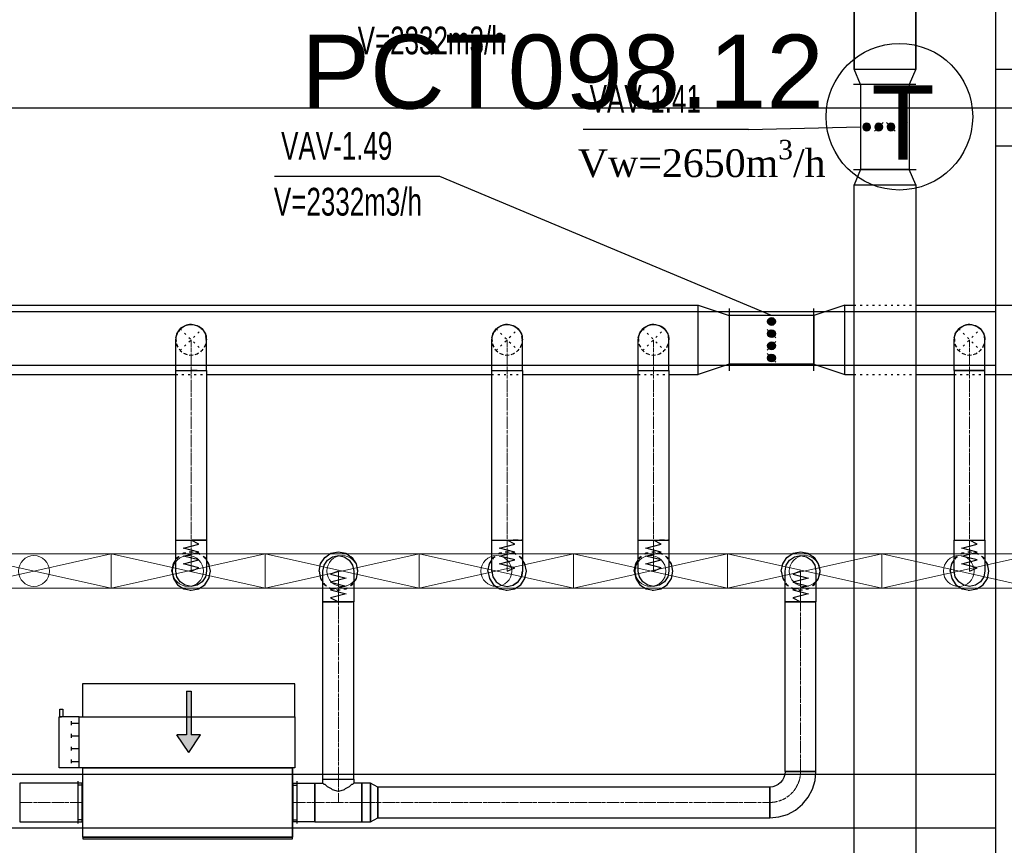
# Model space of a CAD drawing. Header units: centimetres. Extents: x -149939 to 48626, y -46000 to 152985.
# Tile 241 of 256: x -5652 to 735, y 36218 to 41571. Entities that reach past the tile are written whole.
import ezdxf

# ---------------------------------------------------------------- set-up
doc = ezdxf.new("R2010")
doc.units = ezdxf.units.CM
doc.header["$LTSCALE"] = 50
doc.header["$PDMODE"] = 35
doc.header["$PDSIZE"] = 0.1
for name, pattern in [('CADVENT_CENTERLINE', [9.9, 7.4, -1, 0.5, -1]), ('CADVENT_HIDDEN', [0.8, 0.25, -0.55]), ('Kondygnacja  -0_5$0$HIDDEN', [9.525, 6.35, -3.175]), ('Kondygnacja  -0_5$0$HIDDEN2', [4.7625, 3.175, -1.5875]), ('Osie rzutów$0$DASHDOT2', [12.7, 6.35, -3.175, 0, -3.175])]:
    doc.linetypes.add(name, pattern=pattern)
doc.layers.get('0').update_dxf_attribs({"color": 8})
doc.layers.get('DEFPOINTS').update_dxf_attribs({"color": 8})
for name, color, linetype in [('01-103-Went PP_poziom-0_5$0$L_Nawiew', 7, 'Continuous'), ('bgde-nawiewDETAILS', 1, 'Continuous'), ('bgde-nawiewEXP', 7, 'Continuous'), ('bgde-nawiewHIDDEN', 250, 'Continuous'), ('bgde-wywiewEXP', 5, 'Continuous'), ('bgde-wywiewSOL', 5, 'Continuous'), ('bgde_redukcja', 250, 'Continuous'), ('bgde_tlumik', 7, 'Continuous'), ('bgde_VAV', 7, 'Continuous'), ('Kondygnacja  -0_5$0$ARCH_KONSTR_POWYŻEJ RZUTU', 8, 'Kondygnacja  -0_5$0$HIDDEN'), ('Kondygnacja  -0_5$0$ARCH_KONSTR_POWYŻEJ RZUTU_IST', 8, 'Kondygnacja  -0_5$0$HIDDEN2'), ('Osie rzutów$0$ARCH_INFO_OSIE_IST', 8, 'Osie rzutów$0$DASHDOT2'), ('Osie rzutów$0$ARCH_INFO_OSIE_OPISY_IST', 8, 'Continuous')]:
    doc.layers.add(name, color=color, linetype=linetype)
for name, color, linetype, lineweight in [('bgde-nawiewCEN', 7, 'Continuous', 13), ('bgde_nawiewnik', 11, 'Continuous', 5), ('Kondygnacja  -0_5$0$ARCH_INFO_WYMIARY', 8, 'Continuous', 9), ('RFCU', 6, 'Continuous', 30)]:
    doc.layers.add(name, color=color, linetype=linetype, lineweight=lineweight)
doc.styles.add('Arial', font='ARIAL.TTF')
doc.styles.add('Kondygnacja  -0_5$0$Romans', font='Romans.shx', dxfattribs={"width": 0.7})
doc.dimstyles.new('Kondygnacja  -0_5$0$Wymiary 1-100', dxfattribs={"dimtxt": 12, "dimasz": 10, "dimexe": 5, "dimexo": 0, "dimgap": 4, "dimtad": 1, "dimrnd": 0.5, "dimzin": 12, "dimdsep": 46, "dimtxsty": 'Kondygnacja  -0_5$0$Romans', "dimblk": 'Kondygnacja  -0_5$0$_Oblique', "dimcen": 10, "dimdle": 10, "dimclrt": 55, "dimazin": 0, "dimtfac": 1, "dimtmove": 1, "dimatfit": 3, "dimfxl": 8, "dimfxlon": 1, "dimtolj": 1, "dimtzin": 0, "dimarcsym": 0})

# ---------------------------------------------------------------- blocks, each defined once
blk = doc.blocks.new('Osie rzutów')
at = {"layer": 'Osie rzutów$0$ARCH_INFO_OSIE_IST', "ltscale": 10}
for p, q in [((11660, 12510), (11660, 4623.26)), ((4436.04, 8600), (15156.54, 8600))]:
    blk.add_line(p, q, dxfattribs=at)
blk = doc.blocks.new('Kondygnacja  -0_5$0$konstrukcja istniejąca -0.5')
at = {"layer": 'Kondygnacja  -0_5$0$ARCH_KONSTR_POWYŻEJ RZUTU_IST', "ltscale": 10}
for points in [[(12182, 8625), (12182, 9775)], [(12338, 8575), (12182, 8575), (12182, 8625), (12338, 8625), (12338, 8575)], [(12182, 7425), (12182, 8575)], [(11138, 8167.89), (12182, 8167.89)], [(12182, 8132.89), (11138, 8132.89)]]:
    blk.add_lwpolyline(points, dxfattribs=at)
at = {"layer": 'Kondygnacja  -0_5$0$ARCH_KONSTR_POWYŻEJ RZUTU_IST', "ltscale": 10, "elevation": 0}
for points in [[(11138, 8467.89), (12182, 8467.89)], [(12182, 8432.89), (11138, 8432.89)]]:
    blk.add_lwpolyline(points, dxfattribs=at)
blk = doc.blocks.new('Kondygnacja  -0_5$0$_Oblique')
at = {"color": 0, "linetype": 'ByBlock', "lineweight": -2}
blk.add_line((-0.5, -0.5), (0.5, 0.5), dxfattribs=at)
blk = doc.blocks.new('*D212')
at = {"layer": 'DEFPOINTS', "color": 0}
for p in [(-30586.3, 81900), (-30681.1, 12489.5), (9064, 12489.5)]:
    blk.add_point(p, dxfattribs=at)
at = {"layer": 'Kondygnacja  -0_5$0$ARCH_INFO_WYMIARY', "color": 0, "lineweight": -2}
for p, q in [((-30673.1, 81900), (-30686.1, 81900)), ((-30681.1, 81910), (-30681.1, 12479.5)), ((-30673.1, 12489.5), (-30686.1, 12489.5))]:
    blk.add_line(p, q, dxfattribs=at)
at = {"layer": 'Kondygnacja  -0_5$0$ARCH_INFO_WYMIARY', "color": 0, "linetype": 'ByBlock', "lineweight": -2, "xscale": 10, "yscale": 10, "zscale": 10}
for p, rotation in [((-30681.1, 81900), 90), ((-30681.1, 12489.5), 270)]:
    blk.add_blockref('Kondygnacja  -0_5$0$_Oblique', p, dxfattribs=dict(at, rotation=rotation))
at = {"layer": 'Kondygnacja  -0_5$0$ARCH_INFO_WYMIARY', "color": 55, "insert": (-30691.1, 47194.8), "char_height": 12, "attachment_point": 5, "rotation": 90, "style": 'Kondygnacja  -0_5$0$Romans'}
blk.add_mtext('\\A1;69410.5', dxfattribs=at)
blk = doc.blocks.new('315')
at = {"layer": 'bgde_VAV', "color": 3, "linetype": 'Continuous', "lineweight": -2}
for p, q in [((-3942.4, 66705.7), (-3942.4, 66660.7)), ((-3392.4, 66661.5), (-3392.4, 66706.5)), ((-3942.4, 66660.7), (-3942.4, 66345.7)), ((-3392.4, 66346.5), (-3392.4, 66661.5)), ((-3942.4, 66345.7), (-3942.4, 66300.7)), ((-3392.4, 66301.5), (-3392.4, 66346.5))]:
    blk.add_line(p, q, dxfattribs=at)
at = {"layer": 'bgde_VAV', "color": 3, "linetype": 'ByBlock', "lineweight": -2}
for p, q in [((-3942.4, 66661.5), (-3392.4, 66661.5)), ((-3942.4, 66346.5), (-3392.4, 66346.5))]:
    blk.add_line(p, q, dxfattribs=at)
at = {"layer": 'bgde_VAV', "color": 3, "linetype": 'Continuous', "lineweight": -3}
for p, q in [((-3695.2, 66650), (-3639.6, 66594.3)), ((-3667.4, 66622.1), (-3691.4, 66629.9)), ((-3667.4, 66622.1), (-3687.8, 66636.9)), ((-3667.4, 66622.1), (-3682.2, 66642.5)), ((-3667.4, 66622.1), (-3675.2, 66646.1)), ((-3667.4, 66622.1), (-3667.4, 66647.3)), ((-3667.4, 66622.1), (-3659.6, 66646.1)), ((-3667.4, 66622.1), (-3652.6, 66642.5)), ((-3667.4, 66622.1), (-3647, 66636.9)), ((-3667.4, 66622.1), (-3643.4, 66629.9)), ((-3639.6, 66571.2), (-3695.2, 66515.5)), ((-3667.4, 66622.1), (-3692.6, 66622.1)), ((-3667.4, 66622.1), (-3691.4, 66614.3)), ((-3667.4, 66622.1), (-3687.8, 66607.3)), ((-3667.4, 66622.1), (-3682.2, 66601.7)), ((-3667.4, 66543.4), (-3682.2, 66563.7)), ((-3667.4, 66622.1), (-3675.2, 66598.1)), ((-3667.4, 66543.4), (-3675.2, 66567.3)), ((-3667.4, 66622.1), (-3642.2, 66622.1)), ((-3667.4, 66622.1), (-3643.4, 66614.3)), ((-3667.4, 66622.1), (-3647, 66607.3)), ((-3667.4, 66622.1), (-3652.6, 66601.7)), ((-3667.4, 66622.1), (-3659.6, 66598.1)), ((-3667.4, 66622.1), (-3667.4, 66596.9)), ((-3667.4, 66543.4), (-3667.4, 66568.6)), ((-3667.4, 66543.4), (-3659.6, 66567.3)), ((-3667.4, 66543.4), (-3652.6, 66563.7)), ((-3667.4, 66543.4), (-3692.6, 66543.4)), ((-3667.4, 66543.4), (-3691.4, 66551.1)), ((-3667.4, 66543.4), (-3691.4, 66535.6)), ((-3667.4, 66543.4), (-3687.8, 66558.2)), ((-3667.4, 66543.4), (-3687.8, 66528.5)), ((-3667.4, 66543.4), (-3682.2, 66523)), ((-3667.4, 66543.4), (-3675.2, 66519.4)), ((-3667.4, 66543.4), (-3647, 66558.2)), ((-3667.4, 66543.4), (-3643.4, 66551.1)), ((-3667.4, 66543.4), (-3642.2, 66543.4)), ((-3667.4, 66543.4), (-3643.4, 66535.6)), ((-3667.4, 66543.4), (-3647, 66528.5)), ((-3667.4, 66543.4), (-3652.6, 66523)), ((-3667.4, 66543.4), (-3659.6, 66519.4)), ((-3667.4, 66543.4), (-3667.4, 66518.2)), ((-3695.2, 66492.5), (-3639.6, 66436.8)), ((-3667.4, 66464.6), (-3692.6, 66464.6)), ((-3667.4, 66464.6), (-3691.4, 66472.4)), ((-3667.4, 66464.6), (-3691.4, 66456.8)), ((-3667.4, 66464.6), (-3687.8, 66479.4)), ((-3667.4, 66464.6), (-3687.8, 66449.8)), ((-3667.4, 66464.6), (-3682.2, 66485)), ((-3667.4, 66464.6), (-3682.2, 66444.2)), ((-3667.4, 66464.6), (-3675.2, 66488.6)), ((-3667.4, 66464.6), (-3675.2, 66440.6)), ((-3667.4, 66464.6), (-3667.4, 66489.8)), ((-3667.4, 66464.6), (-3659.6, 66488.6)), ((-3667.4, 66464.6), (-3652.6, 66485)), ((-3667.4, 66464.6), (-3647, 66479.4)), ((-3667.4, 66464.6), (-3643.4, 66472.4)), ((-3667.4, 66464.6), (-3642.2, 66464.6)), ((-3667.4, 66464.6), (-3643.4, 66456.8)), ((-3667.4, 66464.6), (-3647, 66449.8)), ((-3667.4, 66464.6), (-3652.6, 66444.2)), ((-3667.4, 66464.6), (-3659.6, 66440.6)), ((-3667.4, 66464.6), (-3667.4, 66439.4)), ((-3667.4, 66385.9), (-3692.6, 66385.9)), ((-3667.4, 66385.9), (-3691.4, 66393.6)), ((-3667.4, 66385.9), (-3691.4, 66378.1)), ((-3667.4, 66385.9), (-3687.8, 66400.7)), ((-3667.4, 66385.9), (-3687.8, 66371)), ((-3667.4, 66385.9), (-3682.2, 66406.2)), ((-3667.4, 66385.9), (-3682.2, 66365.5)), ((-3667.4, 66385.9), (-3675.2, 66409.8)), ((-3667.4, 66385.9), (-3675.2, 66361.9)), ((-3667.4, 66385.9), (-3667.4, 66411.1)), ((-3667.4, 66385.9), (-3659.6, 66409.8)), ((-3667.4, 66385.9), (-3652.6, 66406.2)), ((-3667.4, 66385.9), (-3647, 66400.7)), ((-3667.4, 66385.9), (-3643.4, 66393.6)), ((-3667.4, 66385.9), (-3642.2, 66385.9)), ((-3667.4, 66385.9), (-3643.4, 66378.1)), ((-3667.4, 66385.9), (-3647, 66371)), ((-3667.4, 66385.9), (-3652.6, 66365.5)), ((-3667.4, 66385.9), (-3659.6, 66361.9)), ((-3667.4, 66385.9), (-3667.4, 66360.7))]:
    blk.add_line(p, q, dxfattribs=at)
for centre in [(-3667.4, 66622.1), (-3667.4, 66543.4), (-3667.4, 66464.6), (-3667.4, 66385.9)]:
    blk.add_ellipse(centre, major_axis=(0, 25.2), ratio=1, start_param=-1.570796, end_param=4.712389, dxfattribs=at)
blk = doc.blocks.new('A$C066D7839')
at = {"layer": 'bgde_nawiewnik', "color": 7}
for p, q in [((-50, -11.15), (-50, 11.15)), ((-50, 11.15), (50, 11.15)), ((-50, -11.15), (50, 11.15)), ((50, -11.15), (-50, 11.15)), ((50, 11.15), (50, -11.15)), ((50, -11.15), (-50, -11.15))]:
    blk.add_line(p, q, dxfattribs=at)
blk.add_circle((0, 0), 10, dxfattribs=at)
blk = doc.blocks.new('A$C5B3E7367')
at = {"layer": '01-103-Went PP_poziom-0_5$0$L_Nawiew'}
h = blk.add_hatch(color=256, dxfattribs=at)
h.paths.add_polyline_path([(215, 704), (215, 674), (331.7, 674), (331.7, 612.1), (445.9, 689), (331.7, 765.9), (331.7, 704)])
h.paths.add_polyline_path([(48.3, 704), (48.3, 674), (215, 674), (215, 704)])
for p, q in [((215, 1525), (165, 1525)), ((165, 1525), (165, 1505)), ((165, 1505), (215, 1505)), ((215, 1400), (215, 1530)), ((545, 1530), (215, 1530)), ((215, 1530), (215, 1515)), ((545, 1400), (545, 1530)), ((243.8, 1452), (268.8, 1452)), ((256.2, 1452), (256.2, 1400)), ((326.2, 1452), (351.2, 1452)), ((338.8, 1452), (338.8, 1400)), ((408.8, 1452), (433.8, 1452)), ((421.2, 1452), (421.2, 1400)), ((491.2, 1452), (516.2, 1452)), ((503.8, 1452), (503.8, 1400)), ((0, 1378), (215, 1378)), ((0, 0), (0, 1378)), ((545, 1400), (215, 1400)), ((215, 1400), (215, 1378)), ((215, 1378), (215, 0)), ((545, 0), (545, 1400)), ((48.3, 704), (331.7, 704)), ((48.3, 704), (48.3, 674)), ((445.9, 689), (331.7, 765.9)), ((331.7, 704), (331.7, 765.9)), ((48.3, 674), (331.7, 674)), ((445.9, 689), (331.7, 612.1)), ((331.7, 612.1), (331.7, 674)), ((215, 0), (0, 0)), ((215, 0), (545, 0))]:
    blk.add_line(p, q, dxfattribs=at)
blk = doc.blocks.new('A$C53CA46B8')
at = {"layer": 'bgde-wywiewSOL'}
for p, q in [((112.9, 511.1), (-162.1, 511.1)), ((-137.1, 481.1), (-137.1, 511.1)), ((87.9, 481.1), (87.9, 511.1)), ((200.4, 481.1), (-249.6, 481.1)), ((-249.6, 481.1), (-249.6, -878.9)), ((200.4, 481.1), (200.4, -878.9)), ((200.4, -878.9), (-249.6, -878.9)), ((-137.1, -878.9), (-137.1, -908.9)), ((87.9, -878.9), (87.9, -908.9)), ((112.9, -908.9), (-162.1, -908.9))]:
    blk.add_line(p, q, dxfattribs=at)
at = {"layer": '01-103-Went PP_poziom-0_5$0$L_Nawiew'}
blk.add_blockref('A$C5B3E7367', (-794.6, -893.9), dxfattribs=at)
blk = doc.blocks.new('t41')
at = {"layer": 'bgde_tlumik'}
for p, q in [((-92, 42375.8), (158, 42375.8)), ((-239.5, 42000.8), (10.5, 42000.8)), ((-92, 41625.8), (158, 41625.8))]:
    blk.add_line(p, q, dxfattribs=at)
blk.add_lwpolyline([(-239.5, 41250.8), (160.5, 41250.8), (160.5, 42750.8), (-239.5, 42750.8)], close=True, dxfattribs=at)

msp = doc.modelspace()

# ---------------------------------------------------------------- linework, layer by layer
at = {"layer": 'bgde-nawiewCEN', "linetype": 'CADVENT_CENTERLINE', "ltscale": 0.06}
for p, q in [((-4540.031, 39296.017), (-4540.031, 39496.017)), ((-2490.031, 39296.017), (-2490.031, 39496.017)), ((-1540.031, 39296.017), (-1540.031, 39496.017)), ((509.969, 39296.017), (509.969, 39496.017)), ((-4540.031, 39295.952), (-4540.031, 38196.041)), ((-2490.031, 39295.952), (-2490.031, 38196.041)), ((-1540.031, 39295.952), (-1540.031, 38196.041)), ((509.969, 39295.952), (509.969, 38196.041)), ((-4540.031, 38196.041), (-4540.031, 38177.345)), ((-4540.031, 38177.345), (-4540.031, 38126.234)), ((-2490.031, 38196.041), (-2490.031, 38177.345)), ((-2490.031, 38177.345), (-2490.031, 38126.234)), ((-1540.031, 38196.041), (-1540.031, 38177.345)), ((-1540.031, 38177.345), (-1540.031, 38126.234)), ((509.969, 38196.041), (509.969, 38177.345)), ((509.969, 38177.345), (509.969, 38126.234)), ((-4540.031, 38126.234), (-4540.031, 38098.441)), ((-4540.031, 38098.441), (-4540.031, 38074.915)), ((-4540.031, 38074.915), (-4540.031, 38055.3)), ((-2490.031, 38126.234), (-2490.031, 38098.441)), ((-2490.031, 38098.441), (-2490.031, 38074.915)), ((-2490.031, 38074.915), (-2490.031, 38055.3)), ((-1540.031, 38126.234), (-1540.031, 38098.441)), ((-1540.031, 38098.441), (-1540.031, 38074.915)), ((-1540.031, 38074.915), (-1540.031, 38055.3)), ((509.969, 38126.234), (509.969, 38098.441)), ((509.969, 38098.441), (509.969, 38074.915)), ((509.969, 38074.915), (509.969, 38055.3)), ((-4540.031, 38055.3), (-4540.031, 38039.241)), ((-4540.031, 38039.241), (-4540.031, 38026.382)), ((-4540.031, 38026.382), (-4540.031, 38016.367)), ((-4540.031, 38016.367), (-4540.031, 38008.841)), ((-4540.031, 38008.841), (-4540.031, 38003.448)), ((-2490.031, 38055.3), (-2490.031, 38039.241)), ((-2490.031, 38039.241), (-2490.031, 38026.382)), ((-2490.031, 38026.382), (-2490.031, 38016.367)), ((-2490.031, 38016.367), (-2490.031, 38008.841)), ((-2490.031, 38008.841), (-2490.031, 38003.448)), ((-1540.031, 38055.3), (-1540.031, 38039.241)), ((-1540.031, 38039.241), (-1540.031, 38026.382)), ((-1540.031, 38026.382), (-1540.031, 38016.367)), ((-1540.031, 38016.367), (-1540.031, 38008.841)), ((-1540.031, 38008.841), (-1540.031, 38003.448)), ((509.969, 38055.3), (509.969, 38039.241)), ((509.969, 38039.241), (509.969, 38026.382)), ((509.969, 38026.382), (509.969, 38016.367)), ((509.969, 38016.367), (509.969, 38008.841)), ((509.969, 38008.841), (509.969, 38003.448)), ((-4540.031, 38003.448), (-4540.031, 37999.834)), ((-4540.031, 37999.834), (-4540.031, 37997.641)), ((-4540.031, 37997.641), (-4540.031, 37996.515)), ((-4540.031, 37996.515), (-4540.031, 37996.041)), ((-3585.078, 37995.567), (-3585.078, 37996.041)), ((-3585.078, 37994.441), (-3585.078, 37995.567)), ((-3585.078, 37992.248), (-3585.078, 37994.441)), ((-3585.078, 37988.634), (-3585.078, 37992.248)), ((-3585.078, 37983.241), (-3585.078, 37988.634)), ((-3585.078, 37975.715), (-3585.078, 37983.241)), ((-3585.078, 37965.7), (-3585.078, 37975.715)), ((-3585.078, 37952.841), (-3585.078, 37965.7)), ((-3585.078, 37936.782), (-3585.078, 37952.841)), ((-2490.031, 38003.448), (-2490.031, 37999.834)), ((-2490.031, 37999.834), (-2490.031, 37997.641)), ((-2490.031, 37997.641), (-2490.031, 37996.515)), ((-2490.031, 37996.515), (-2490.031, 37996.041)), ((-1540.031, 38003.448), (-1540.031, 37999.834)), ((-1540.031, 37999.834), (-1540.031, 37997.641)), ((-1540.031, 37997.641), (-1540.031, 37996.515)), ((-1540.031, 37996.515), (-1540.031, 37996.041)), ((-586.833, 37995.567), (-586.833, 37996.041)), ((-586.833, 37994.441), (-586.833, 37995.567)), ((-586.833, 37992.248), (-586.833, 37994.441)), ((-586.833, 37988.634), (-586.833, 37992.248)), ((-586.833, 37983.241), (-586.833, 37988.634)), ((-586.833, 37975.715), (-586.833, 37983.241)), ((-586.833, 37965.7), (-586.833, 37975.715)), ((-586.833, 37952.841), (-586.833, 37965.7)), ((-586.833, 37936.782), (-586.833, 37952.841)), ((509.969, 38003.448), (509.969, 37999.834)), ((509.969, 37999.834), (509.969, 37997.641)), ((509.969, 37997.641), (509.969, 37996.515)), ((509.969, 37996.515), (509.969, 37996.041)), ((-3585.078, 37917.167), (-3585.078, 37936.782)), ((-3585.078, 37893.641), (-3585.078, 37917.167)), ((-3585.078, 37865.848), (-3585.078, 37893.641)), ((-586.833, 37917.167), (-586.833, 37936.782)), ((-586.833, 37893.641), (-586.833, 37917.167)), ((-586.833, 37865.848), (-586.833, 37893.641)), ((-3585.078, 37814.737), (-3585.078, 37865.848)), ((-586.833, 37814.737), (-586.833, 37865.848)), ((-3585.078, 37796.041), (-3585.078, 37814.737)), ((-3585.078, 36645.669), (-3585.078, 37796.041)), ((-586.833, 37796.041), (-586.833, 37814.737)), ((-586.833, 36695.669), (-586.833, 37796.041)), ((-3585.078, 36645.669), (-3585.078, 36495.669)), ((-5652.459, 36495.669), (-5246.078, 36495.669)), ((-5242.078, 36495.669), (-5246.078, 36495.669)), ((-3882.078, 36495.669), (-3878.078, 36495.669)), ((-3738.078, 36495.669), (-3878.078, 36495.669)), ((-3585.078, 36495.669), (-3738.078, 36495.669)), ((-3432.078, 36495.669), (-3585.078, 36495.669)), ((-3432.078, 36495.669), (-3329.078, 36495.669)), ((-3329.078, 36495.669), (-786.833, 36495.669))]:
    msp.add_line(p, q, dxfattribs=at)
msp.add_arc((-786.833, 36695.669), 200, 270, 0, dxfattribs=at)
at = {"layer": 'bgde-nawiewDETAILS', "linetype": 'CADVENT_HIDDEN'}
for p, q in [((-4610.742, 39425.306), (-4469.321, 39566.728)), ((-4610.742, 39566.728), (-4469.321, 39425.306)), ((-2560.742, 39425.306), (-2419.321, 39566.728)), ((-2560.742, 39566.728), (-2419.321, 39425.306)), ((-1610.742, 39425.306), (-1469.321, 39566.728)), ((-1610.742, 39566.728), (-1469.321, 39425.306)), ((439.258, 39425.306), (580.679, 39566.728)), ((439.258, 39566.728), (580.679, 39425.306))]:
    msp.add_line(p, q, dxfattribs=at)
at = {"layer": 'bgde-nawiewEXP', "linetype": 'Continuous'}
for points in [[(-12845.032, 39720.952), (-1249.893, 39721.004)], [(-299.963, 39721.008), (-239.529, 39721.008)], [(160.471, 39721.01), (1684.968, 39721.017), (1684.97, 39271.017), (1684.97, 39271.017), (1684.969, 39271.017), (1684.969, 39721.017), (1684.968, 39721.017), (1684.97, 39271.017), (1684.97, 39271.017)], [(-4640.031, 39496.017), (-4632.419, 39534.285), (-4610.742, 39566.728), (-4623.109, 39548.219)], [(-4640.031, 39296.017), (-4640.031, 39496.017), (-4632.419, 39534.285), (-4627.647, 39541.427)], [(-4639.324, 39507.891), (-4627.222, 39544.985), (-4612.744, 39561.894)], [(-4610.742, 39566.728), (-4578.3, 39588.405), (-4540.031, 39596.017), (-4561.864, 39591.674)], [(-4610.742, 39566.728), (-4578.3, 39588.405), (-4569.875, 39590.081)], [(-4607.432, 39568.099), (-4601.845, 39574.624), (-4567.059, 39592.295), (-4544.865, 39594.015)], [(-4540.031, 39596.017), (-4501.763, 39588.405), (-4494.621, 39583.633)], [(-4540.031, 39596.017), (-4501.763, 39588.405), (-4469.321, 39566.728), (-4487.83, 39579.095)], [(-4536.721, 39594.646), (-4528.157, 39595.309), (-4491.063, 39583.207), (-4474.154, 39568.73)], [(-4469.321, 39566.728), (-4447.643, 39534.285), (-4445.968, 39525.86)], [(-4469.321, 39566.728), (-4447.643, 39534.285), (-4440.031, 39496.017)], [(-4467.95, 39563.418), (-4461.425, 39557.831), (-4443.753, 39523.044), (-4442.033, 39500.85)], [(-2590.031, 39496.017), (-2582.419, 39534.285), (-2560.742, 39566.728), (-2572.619, 39548.952)], [(-2590.031, 39296.017), (-2590.031, 39496.017), (-2582.419, 39534.285), (-2577.288, 39541.965)], [(-2589.221, 39508.725), (-2576.807, 39545.715), (-2562.768, 39561.837)], [(-2560.742, 39566.728), (-2528.3, 39588.405), (-2490.031, 39596.017), (-2510.999, 39591.846)], [(-2560.742, 39566.728), (-2528.3, 39588.405), (-2519.241, 39590.207)], [(-2557.249, 39568.174), (-2551.183, 39575.14), (-2516.249, 39592.519), (-2494.922, 39593.991)], [(-2490.031, 39596.017), (-2451.763, 39588.405), (-2444.083, 39583.273)], [(-2490.031, 39596.017), (-2451.763, 39588.405), (-2419.321, 39566.728), (-2437.096, 39578.605)], [(-2486.538, 39594.57), (-2477.324, 39595.206), (-2440.333, 39582.793), (-2424.211, 39568.753)], [(-2419.321, 39566.728), (-2397.643, 39534.285), (-2395.841, 39525.226)], [(-2419.321, 39566.728), (-2397.643, 39534.285), (-2390.031, 39496.017)], [(-2417.874, 39563.235), (-2410.908, 39557.169), (-2393.529, 39522.235), (-2392.057, 39500.907)], [(-1640.031, 39496.017), (-1632.419, 39534.285), (-1610.742, 39566.728), (-1622.813, 39548.662)], [(-1640.031, 39296.017), (-1640.031, 39496.017), (-1632.419, 39534.285), (-1627.431, 39541.75)], [(-1639.263, 39508.392), (-1626.973, 39545.425), (-1612.759, 39561.857)], [(-1610.742, 39566.728), (-1578.3, 39588.405), (-1540.031, 39596.017), (-1561.341, 39591.778)], [(-1610.742, 39566.728), (-1578.3, 39588.405), (-1569.494, 39590.156)], [(-1607.321, 39568.145), (-1601.448, 39574.935), (-1566.572, 39592.431), (-1544.902, 39594)], [(-1540.031, 39596.017), (-1501.763, 39588.405), (-1494.298, 39583.417)], [(-1540.031, 39596.017), (-1501.763, 39588.405), (-1469.321, 39566.728), (-1487.386, 39578.798)], [(-1536.61, 39594.6), (-1527.656, 39595.248), (-1490.624, 39582.959), (-1474.191, 39568.745)], [(-1469.321, 39566.728), (-1447.643, 39534.285), (-1445.892, 39525.48)], [(-1469.321, 39566.728), (-1447.643, 39534.285), (-1440.031, 39496.017)], [(-1467.904, 39563.307), (-1461.113, 39557.433), (-1443.618, 39522.558), (-1442.049, 39500.887)], [(409.969, 39496.017), (417.581, 39534.285), (439.258, 39566.728), (427.653, 39549.359)], [(409.969, 39296.017), (409.969, 39496.017), (417.581, 39534.285), (422.917, 39542.272)], [(410.841, 39509.196), (423.43, 39546.127), (437.223, 39561.815)], [(439.258, 39566.728), (471.7, 39588.405), (509.969, 39596.017), (489.481, 39591.942)], [(439.258, 39566.728), (471.7, 39588.405), (481.122, 39590.279)], [(442.851, 39568.216), (449.194, 39575.43), (484.21, 39592.642), (505.056, 39593.982)], [(509.969, 39596.017), (548.237, 39588.405), (556.224, 39583.068)], [(509.969, 39596.017), (548.237, 39588.405), (580.679, 39566.728), (563.311, 39578.333)], [(513.562, 39594.529), (523.148, 39595.145), (560.079, 39582.556), (575.767, 39568.762)], [(580.679, 39566.728), (602.357, 39534.285), (604.231, 39524.864)], [(580.679, 39566.728), (602.357, 39534.285), (609.969, 39496.017)], [(582.168, 39563.135), (589.382, 39556.792), (606.594, 39521.775), (607.934, 39500.929)], [(-4639.324, 39507.891), (-4638.66, 39499.327)], [(-4501.763, 39296.017), (-4440.031, 39296.017), (-4440.031, 39496.017), (-4444.374, 39517.85)], [(-2590.031, 39296.017), (-2390.031, 39296.017), (-2390.031, 39496.017), (-2394.202, 39516.984)], [(-2589.221, 39508.725), (-2588.584, 39499.51)], [(-1640.031, 39296.017), (-1440.031, 39296.017), (-1440.031, 39496.017), (-1444.27, 39517.326)], [(-1639.263, 39508.392), (-1638.614, 39499.438)], [(409.969, 39296.017), (609.969, 39296.017), (609.969, 39496.017), (605.893, 39516.504)], [(410.841, 39509.196), (411.457, 39499.61)], [(-4640.031, 39296.017), (-4501.763, 39296.017)], [(-4640.031, 38196.041), (-4640.031, 39295.952), (-4501.763, 39295.952)], [(-4501.763, 39296.017), (-4540.031, 39296.017)], [(-4501.763, 39295.952), (-4540.031, 39295.952)], [(-4501.763, 39295.952), (-4440.031, 39295.952), (-4440.031, 38196.041), (-4501.763, 38196.041)], [(-2590.031, 38196.041), (-2590.031, 39295.952), (-2390.031, 39295.952), (-2390.031, 38196.041), (-2397.643, 38196.041)], [(-1640.031, 38196.041), (-1640.031, 39295.952), (-1440.031, 39295.952), (-1440.031, 38196.041), (-1447.643, 38196.041)], [(-6490.031, 39270.98), (-4640.031, 39270.989)], [(-4440.031, 39270.99), (-2590.031, 39270.998)], [(-2390.031, 39270.999), (-1640.031, 39271.002)], [(-1440.031, 39271.003), (-1249.932, 39271.004)], [(-299.937, 39271.008), (-239.529, 39271.008)], [(160.471, 39271.01), (409.969, 39271.011)], [(609.969, 39271.012), (1684.97, 39271.017)], [(-4640.031, 38196.041), (-4501.763, 38196.041)], [(-4501.763, 38196.041), (-4540.031, 38196.041)], [(-4501.763, 38196.041), (-4469.321, 38196.041)], [(-2590.031, 37996.041), (-2590.031, 38196.041), (-2390.031, 38196.041), (-2390.031, 37996.041), (-2397.643, 37957.773)], [(-2590.031, 38196.041), (-2419.321, 38196.041)], [(-2419.321, 38196.041), (-2451.763, 38196.041)], [(-2419.321, 38196.041), (-2390.031, 38196.041)], [(-1640.031, 38196.041), (-1469.321, 38196.041)], [(-1469.321, 38196.041), (-1501.763, 38196.041)], [(-1469.321, 38196.041), (-1447.643, 38196.041), (-1447.643, 38196.041), (-1440.031, 38196.041)], [(-3738.078, 36370.669), (-3738.078, 36620.669), (-3685.078, 36620.669), (-3685.078, 36645.669), (-3485.078, 36645.669), (-3485.078, 37796.041), (-3685.078, 37796.041), (-3685.078, 37996.041), (-3677.466, 38034.309), (-3655.788, 38066.752), (-3623.346, 38088.429), (-3585.078, 38096.041), (-3546.809, 38088.429), (-3514.367, 38066.752), (-3492.69, 38034.309), (-3485.078, 37996.041), (-3485.078, 37796.041), (-3514.367, 37796.041)], [(-3710.078, 37996.041), (-3700.563, 38043.877), (-3673.466, 38084.429), (-3632.913, 38111.526), (-3585.078, 38121.041), (-3537.242, 38111.526), (-3496.689, 38084.429), (-3469.593, 38043.877), (-3460.078, 37996.041), (-3469.593, 37948.206), (-3485.078, 37925.031)], [(-711.833, 37996.041), (-702.317, 38043.877), (-675.221, 38084.429), (-634.668, 38111.526), (-586.833, 38121.041), (-538.997, 38111.526), (-498.444, 38084.429), (-471.348, 38043.877), (-461.833, 37996.041), (-471.348, 37948.206), (-486.833, 37925.031)], [(-686.833, 36695.669), (-486.833, 36695.669), (-486.833, 37796.041), (-686.833, 37796.041), (-686.833, 37996.041), (-679.221, 38034.309), (-657.543, 38066.752), (-625.101, 38088.429), (-586.833, 38096.041), (-548.564, 38088.429), (-516.122, 38066.752), (-494.445, 38034.309), (-486.833, 37996.041), (-486.833, 37796.041), (-494.445, 37796.041)], [(-4665.031, 37996.041), (-4655.516, 37948.206), (-4628.42, 37907.653), (-4587.867, 37880.556), (-4540.031, 37871.041), (-4492.196, 37880.556), (-4451.643, 37907.653), (-4424.546, 37948.206), (-4415.031, 37996.041), (-4424.546, 38043.877), (-4440.031, 38067.051)], [(-4665.031, 37996.041), (-4655.516, 38043.877), (-4640.031, 38067.051)], [(-2615.031, 37996.041), (-2605.516, 37948.206), (-2578.42, 37907.653), (-2537.867, 37880.556), (-2490.031, 37871.041), (-2442.196, 37880.556), (-2401.643, 37907.653), (-2374.546, 37948.206), (-2365.031, 37996.041), (-2374.546, 38043.877), (-2390.031, 38067.051)], [(-2615.031, 37996.041), (-2605.516, 38043.877), (-2590.031, 38067.051)], [(-1665.031, 37996.041), (-1655.516, 37948.206), (-1628.42, 37907.653), (-1587.867, 37880.556), (-1540.031, 37871.041), (-1492.196, 37880.556), (-1451.643, 37907.653), (-1424.546, 37948.206), (-1415.031, 37996.041), (-1424.546, 38043.877), (-1440.031, 38067.051)], [(-1665.031, 37996.041), (-1655.516, 38043.877), (-1640.031, 38067.051)], [(384.969, 37996.041), (394.484, 37948.206), (421.58, 37907.653), (462.133, 37880.556), (509.969, 37871.041), (557.804, 37880.556), (598.357, 37907.653), (625.454, 37948.206), (634.969, 37996.041), (625.454, 38043.877), (609.969, 38067.051)], [(384.969, 37996.041), (394.484, 38043.877), (409.969, 38067.051)], [(-3710.078, 37996.041), (-3700.563, 37948.206), (-3685.078, 37925.031)], [(-2590.031, 37996.041), (-2582.419, 37957.773), (-2560.742, 37925.33), (-2528.3, 37903.653), (-2490.031, 37896.041), (-2451.763, 37903.653), (-2419.321, 37925.33)], [(-2419.321, 37925.33), (-2397.643, 37957.773), (-2390.031, 37996.041)], [(-711.833, 37996.041), (-702.317, 37948.206), (-686.833, 37925.031)], [(-2419.321, 37925.33), (-2451.763, 37903.653)], [(-3685.078, 36645.669), (-3685.078, 37796.041), (-3546.809, 37796.041)], [(-3546.809, 37796.041), (-3585.078, 37796.041)], [(-3546.809, 37796.041), (-3492.69, 37796.041)], [(-686.833, 36695.669), (-686.833, 37796.041), (-548.564, 37796.041)], [(-548.564, 37796.041), (-586.833, 37796.041)], [(-548.564, 37796.041), (-494.445, 37796.041)], [(-5246.078, 36370.669), (-5246.078, 36620.669), (-5242.078, 36620.669)], [(-3882.078, 36370.669), (-3878.078, 36370.669), (-3878.078, 36620.669), (-3882.078, 36620.669)], [(-3738.078, 36370.669), (-3432.078, 36370.669), (-3432.078, 36620.669), (-3485.078, 36620.669), (-3492.69, 36613.057), (-3499.082, 36611.154), (-3514.367, 36595.869), (-3540.824, 36584.057), (-3546.809, 36578.071), (-3585.078, 36566.679), (-3623.346, 36578.071), (-3629.332, 36584.057), (-3655.788, 36595.869), (-3671.073, 36611.154), (-3677.466, 36613.057), (-3685.078, 36620.669)], [(-3685.078, 36645.669), (-3485.078, 36645.669), (-3485.078, 36620.669)], [(-5246.078, 36370.669), (-5242.078, 36370.669)]]:
    msp.add_lwpolyline(points, dxfattribs=at)
at = {"layer": 'bgde-nawiewEXP', "linetype": 'Continuous', "elevation": 110}
for points in [[(-1049.932, 39338.518), (-1249.932, 39271.017), (-1249.932, 39721.017), (-1049.932, 39653.518)], [(-499.937, 39338.518), (-299.937, 39271.017), (-299.937, 39721.017), (-499.937, 39653.518)]]:
    msp.add_lwpolyline(points, close=True, dxfattribs=at)
at = {"layer": 'bgde-nawiewEXP', "linetype": 'Continuous'}
for points in [[(409.969, 38196.041), (609.969, 38196.041), (609.969, 39295.952), (409.969, 39295.952)], [(-4640.031, 38008.841), (-4640.031, 38196.041), (-4440.031, 38196.041), (-4440.031, 37996.041), (-4447.643, 37957.773), (-4469.321, 37925.33), (-4501.763, 37903.653), (-4540.031, 37896.041), (-4578.3, 37903.653), (-4610.742, 37925.33), (-4632.419, 37957.773), (-4640.031, 37996.041), (-4640.031, 38003.448)], [(-1640.031, 37999.834), (-1640.031, 38196.041), (-1447.643, 38196.041), (-1447.643, 38196.041), (-1440.031, 38196.041), (-1440.031, 37996.041), (-1447.643, 37957.773), (-1469.321, 37925.33), (-1501.763, 37903.653), (-1540.031, 37896.041), (-1578.3, 37903.653), (-1610.742, 37925.33), (-1632.419, 37957.773), (-1640.031, 37996.041), (-1640.031, 37997.641)], [(409.969, 37996.041), (409.969, 38196.041), (609.969, 38196.041), (609.969, 37996.041), (602.357, 37957.773), (580.679, 37925.33), (548.237, 37903.653), (509.969, 37896.041), (471.7, 37903.653), (439.258, 37925.33), (417.581, 37957.773)], [(-5242.078, 36260.669), (-3882.078, 36260.669), (-3882.078, 36270.669), (-5242.078, 36270.669), (-5242.078, 36720.669), (-3882.078, 36720.669), (-3882.078, 36270.669), (-5242.078, 36270.669)], [(-786.833, 36395.669), (-728.305, 36401.433), (-672.028, 36418.505), (-620.161, 36446.228), (-574.701, 36483.537), (-537.392, 36528.998), (-509.669, 36580.864), (-492.597, 36637.142), (-486.833, 36695.669), (-686.833, 36695.669), (-688.754, 36676.16), (-694.445, 36657.4), (-703.686, 36640.112), (-716.122, 36624.958), (-731.276, 36612.522), (-748.564, 36603.281), (-767.324, 36597.59), (-786.833, 36595.669), (-786.833, 36403.281)], [(-5652.459, 36370.669), (-5246.078, 36370.669), (-5246.078, 36620.669), (-5652.459, 36620.669), (-5652.459, 36380.184)], [(-3878.078, 36370.669), (-3878.078, 36620.669), (-3738.078, 36620.669), (-3738.078, 36370.669)], [(-3432.078, 36370.669), (-3377.235, 36370.669), (-3377.235, 36620.669), (-3432.078, 36620.669), (-3432.078, 36380.184)], [(-3377.235, 36370.669), (-3329.078, 36395.669), (-3329.078, 36595.669), (-3377.235, 36620.669), (-3377.235, 36380.184)], [(-3329.078, 36395.669), (-786.833, 36395.669), (-786.833, 36595.669), (-3329.078, 36595.669), (-3329.078, 36403.281)]]:
    msp.add_lwpolyline(points, close=True, dxfattribs=at)
at = {"layer": 'bgde-nawiewEXP'}
for points in [[(-4540.031, 37996.041), (-4490.031, 38017.339), (-4590.031, 38042.701), (-4490.031, 38067.921), (-4590.031, 38093.206), (-4490.031, 38118.741), (-4590.031, 38144.1), (-4490.031, 38169.559), (-4540.031, 38196.041)], [(-2490.031, 37996.041), (-2440.031, 38017.339), (-2540.031, 38042.701), (-2440.031, 38067.921), (-2540.031, 38093.206), (-2440.031, 38118.741), (-2540.031, 38144.1), (-2440.031, 38169.559), (-2490.031, 38196.041)], [(-1540.031, 37996.041), (-1490.031, 38017.339), (-1590.031, 38042.701), (-1490.031, 38067.921), (-1590.031, 38093.206), (-1490.031, 38118.741), (-1590.031, 38144.1), (-1490.031, 38169.559), (-1540.031, 38196.041)], [(509.969, 37996.041), (559.969, 38017.339), (459.969, 38042.701), (559.969, 38067.921), (459.969, 38093.206), (559.969, 38118.741), (459.969, 38144.1), (559.969, 38169.559), (509.969, 38196.041)], [(-3585.078, 37996.041), (-3635.078, 37974.743), (-3535.078, 37949.382), (-3635.078, 37924.161), (-3535.078, 37898.876), (-3635.078, 37873.341), (-3535.078, 37847.982), (-3635.078, 37822.523), (-3585.078, 37796.041)], [(-586.833, 37996.041), (-636.833, 37974.743), (-536.833, 37949.382), (-636.833, 37924.161), (-536.833, 37898.876), (-636.833, 37873.341), (-536.833, 37847.982), (-636.833, 37822.523), (-586.833, 37796.041)]]:
    msp.add_lwpolyline(points, dxfattribs=at)
at = {"layer": 'bgde-nawiewHIDDEN', "linetype": 'CADVENT_HIDDEN'}
for points in [[(-239.529, 39721.008), (160.471, 39721.01)], [(-4627.647, 39541.427), (-4623.109, 39548.219)], [(-4612.744, 39561.894), (-4607.432, 39568.099)], [(-4569.875, 39590.081), (-4561.864, 39591.674)], [(-4544.865, 39594.015), (-4536.721, 39594.646)], [(-4494.621, 39583.633), (-4487.83, 39579.095)], [(-4474.154, 39568.73), (-4467.95, 39563.418)], [(-2577.288, 39541.965), (-2572.619, 39548.952)], [(-2562.768, 39561.837), (-2557.249, 39568.174)], [(-2519.241, 39590.207), (-2510.999, 39591.846)], [(-2494.922, 39593.991), (-2486.538, 39594.57)], [(-2444.083, 39583.273), (-2437.096, 39578.605)], [(-2424.211, 39568.753), (-2417.874, 39563.235)], [(-1627.431, 39541.75), (-1622.813, 39548.662)], [(-1612.759, 39561.857), (-1607.321, 39568.145)], [(-1569.494, 39590.156), (-1561.341, 39591.778)], [(-1544.902, 39594), (-1536.61, 39594.6)], [(-1494.298, 39583.417), (-1487.386, 39578.798)], [(-1474.191, 39568.745), (-1467.904, 39563.307)], [(422.917, 39542.272), (427.653, 39549.359)], [(437.223, 39561.815), (442.851, 39568.216)], [(481.122, 39590.279), (489.481, 39591.942)], [(505.056, 39593.982), (513.562, 39594.529)], [(556.224, 39583.068), (563.311, 39578.333)], [(575.767, 39568.762), (582.168, 39563.135)], [(-4640.031, 39496.017), (-4632.419, 39457.749), (-4610.742, 39425.306), (-4578.3, 39403.629), (-4540.031, 39396.017), (-4501.763, 39403.629), (-4469.321, 39425.306), (-4447.643, 39457.749), (-4440.031, 39496.017)], [(-4638.66, 39499.327), (-4636.31, 39468.99), (-4618.638, 39434.203), (-4588.999, 39408.827), (-4551.905, 39396.724), (-4513.004, 39399.739), (-4478.217, 39417.41), (-4452.841, 39447.049), (-4440.739, 39484.143), (-4442.033, 39500.85)], [(-4445.968, 39525.86), (-4444.374, 39517.85)], [(-2590.031, 39496.017), (-2582.419, 39457.749), (-2560.742, 39425.306), (-2528.3, 39403.629), (-2490.031, 39396.017), (-2451.763, 39403.629), (-2419.321, 39425.306), (-2397.643, 39457.749), (-2390.031, 39496.017)], [(-2588.584, 39499.51), (-2586.533, 39469.799), (-2569.154, 39434.865), (-2539.73, 39409.241), (-2502.739, 39396.828), (-2463.814, 39399.515), (-2428.88, 39416.894), (-2403.255, 39446.318), (-2390.842, 39483.309), (-2392.057, 39500.907)], [(-2395.841, 39525.226), (-2394.202, 39516.984)], [(-1640.031, 39496.017), (-1632.419, 39457.749), (-1610.742, 39425.306), (-1578.3, 39403.629), (-1540.031, 39396.017), (-1501.763, 39403.629), (-1469.321, 39425.306), (-1447.643, 39457.749), (-1440.031, 39496.017)], [(-1638.614, 39499.438), (-1636.445, 39469.476), (-1618.949, 39434.601), (-1589.439, 39409.075), (-1552.407, 39396.786), (-1513.491, 39399.603), (-1478.615, 39417.099), (-1453.089, 39446.609), (-1440.8, 39483.641), (-1442.049, 39500.887)], [(-1445.892, 39525.48), (-1444.27, 39517.326)], [(409.969, 39496.017), (417.581, 39457.749), (439.258, 39425.306), (471.7, 39403.629), (509.969, 39396.017), (548.237, 39403.629), (580.679, 39425.306), (602.357, 39457.749), (609.969, 39496.017)], [(411.457, 39499.61), (413.343, 39470.258), (430.556, 39435.242), (459.858, 39409.478), (496.789, 39396.889), (535.727, 39399.391), (570.743, 39416.604), (596.507, 39445.906), (609.096, 39482.838), (607.934, 39500.929)], [(604.231, 39524.864), (605.893, 39516.504)], [(-4640.031, 39270.989), (-4440.031, 39270.99)], [(-2590.031, 39270.998), (-2390.031, 39270.999)], [(-1640.031, 39271.002), (-1440.031, 39271.003)], [(-239.529, 39271.008), (160.471, 39271.01)], [(409.969, 39271.011), (609.969, 39271.012)], [(-4665.031, 37996.041), (-4655.516, 37948.206), (-4628.42, 37907.653), (-4587.867, 37880.556), (-4540.031, 37871.041), (-4492.196, 37880.556), (-4451.643, 37907.653), (-4424.546, 37948.206), (-4415.031, 37996.041), (-4424.546, 38043.877), (-4451.643, 38084.429), (-4492.196, 38111.526), (-4540.031, 38121.041), (-4587.867, 38111.526), (-4628.42, 38084.429), (-4640.031, 38067.051)], [(-4665.031, 37996.041), (-4655.516, 38043.877), (-4628.42, 38084.429), (-4587.867, 38111.526), (-4540.031, 38121.041), (-4492.196, 38111.526), (-4451.643, 38084.429), (-4440.031, 38067.051)], [(-3710.078, 37996.041), (-3700.563, 38043.877), (-3673.466, 38084.429), (-3632.913, 38111.526), (-3585.078, 38121.041), (-3537.242, 38111.526), (-3496.689, 38084.429), (-3469.593, 38043.877), (-3460.078, 37996.041), (-3469.593, 37948.206), (-3496.689, 37907.653), (-3537.242, 37880.556), (-3585.078, 37871.041), (-3632.913, 37880.556), (-3673.466, 37907.653), (-3632.913, 37880.556), (-3585.078, 37871.041), (-3537.242, 37880.556), (-3496.689, 37907.653), (-3485.078, 37925.031)], [(-2615.031, 37996.041), (-2605.516, 37948.206), (-2578.42, 37907.653), (-2537.867, 37880.556), (-2490.031, 37871.041), (-2442.196, 37880.556), (-2401.643, 37907.653), (-2374.546, 37948.206), (-2365.031, 37996.041), (-2374.546, 38043.877), (-2401.643, 38084.429), (-2442.196, 38111.526), (-2490.031, 38121.041), (-2537.867, 38111.526), (-2578.42, 38084.429), (-2590.031, 38067.051)], [(-2615.031, 37996.041), (-2605.516, 38043.877), (-2578.42, 38084.429), (-2537.867, 38111.526), (-2490.031, 38121.041), (-2442.196, 38111.526), (-2401.643, 38084.429), (-2390.031, 38067.051)], [(-1665.031, 37996.041), (-1655.516, 37948.206), (-1628.42, 37907.653), (-1587.867, 37880.556), (-1540.031, 37871.041), (-1492.196, 37880.556), (-1451.643, 37907.653), (-1424.546, 37948.206), (-1415.031, 37996.041), (-1424.546, 38043.877), (-1451.643, 38084.429), (-1492.196, 38111.526), (-1540.031, 38121.041), (-1587.867, 38111.526), (-1628.42, 38084.429), (-1640.031, 38067.051)], [(-1665.031, 37996.041), (-1655.516, 38043.877), (-1628.42, 38084.429), (-1587.867, 38111.526), (-1540.031, 38121.041), (-1492.196, 38111.526), (-1451.643, 38084.429), (-1440.031, 38067.051)], [(-711.833, 37996.041), (-702.317, 38043.877), (-675.221, 38084.429), (-634.668, 38111.526), (-586.833, 38121.041), (-538.997, 38111.526), (-498.444, 38084.429), (-471.348, 38043.877), (-461.833, 37996.041), (-471.348, 37948.206), (-498.444, 37907.653), (-538.997, 37880.556), (-586.833, 37871.041), (-634.668, 37880.556), (-675.221, 37907.653), (-634.668, 37880.556), (-586.833, 37871.041), (-538.997, 37880.556), (-498.444, 37907.653), (-486.833, 37925.031)], [(384.969, 37996.041), (394.484, 37948.206), (421.58, 37907.653), (462.133, 37880.556), (509.969, 37871.041), (557.804, 37880.556), (598.357, 37907.653), (625.454, 37948.206), (634.969, 37996.041), (625.454, 38043.877), (598.357, 38084.429), (557.804, 38111.526), (509.969, 38121.041), (462.133, 38111.526), (421.58, 38084.429), (409.969, 38067.051)], [(384.969, 37996.041), (394.484, 38043.877), (421.58, 38084.429), (462.133, 38111.526), (509.969, 38121.041), (557.804, 38111.526), (598.357, 38084.429), (609.969, 38067.051)], [(-3710.078, 37996.041), (-3700.563, 37948.206), (-3673.466, 37907.653), (-3685.078, 37925.031)], [(-711.833, 37996.041), (-702.317, 37948.206), (-675.221, 37907.653), (-686.833, 37925.031)], [(-5242.078, 36370.669), (-5242.078, 36620.669)], [(-3882.078, 36370.669), (-3882.078, 36620.669)]]:
    msp.add_lwpolyline(points, dxfattribs=at)
at = {"layer": 'bgde-wywiewEXP', "linetype": 'Continuous'}
msp.add_line((-237.029, 40500.761), (162.971, 40500.761), dxfattribs=at)
for points in [[(-239.529, 41250.761), (-239.529, 43078.992), (160.471, 43078.992), (160.471, 41250.761)], [(160.471, 40500.768), (160.471, 33214.992), (-239.529, 33214.992), (-239.529, 32539.992), (160.471, 32539.992), (160.471, 33214.992), (-239.529, 33214.992), (-239.529, 40500.768)]]:
    msp.add_lwpolyline(points, dxfattribs=at)
for points in [[(160.471, 41250.761), (117.971, 41150.761), (-197.029, 41150.761), (-239.529, 41250.761)], [(160.471, 40500.768), (117.971, 40600.768), (-197.029, 40600.768), (-239.529, 40500.768)]]:
    msp.add_lwpolyline(points, close=True, dxfattribs=at)
at = {"layer": 'bgde_VAV'}
for p, q in [((-924.519, 40858.989, 21.417), (-1997.7, 40858.989, 21.417)), ((-924.519, 40858.989, 21.417), (-197.029, 40875.764)), ((-2926.379, 40554.365), (-3999.559, 40554.365)), ((-774.936, 39653.518), (-2926.379, 40554.365))]:
    msp.add_line(p, q, dxfattribs=at)
at = {"layer": 'RFCU'}
msp.add_circle((54.929, 40941.922), 475.33, dxfattribs=at)

# ---------------------------------------------------------------- block references
at = {"layer": '01-103-Went PP_poziom-0_5$0$L_Nawiew', "xscale": 10, "yscale": 10, "zscale": 10}
for p in [(-5560.036, 37996.041, -359.816), (-4560.036, 37996.041, -359.816), (-3560.036, 37996.041, -359.816), (-2560.036, 37996.041, -359.816), (-1560.036, 37996.041, -359.816), (-560.036, 37996.041, -359.816), (439.964, 37996.041, -359.816)]:
    msp.add_blockref('A$C066D7839', p, dxfattribs=at)
at = {"layer": '01-103-Went PP_poziom-0_5$0$L_Nawiew', "xscale": -1, "rotation": 90}
msp.add_blockref('A$C53CA46B8', (-4760.93, 36471.08, 630), dxfattribs=at)
at = {"layer": 'bgde_redukcja'}
for p, rotation in [((-66543.512, 37208.368), 270), ((-4442.332, 106000.001), 180)]:
    msp.add_blockref('315', p, dxfattribs=dict(at, rotation=rotation))
at = {"layer": 'bgde_tlumik'}
msp.add_blockref('t41', (0, 0), dxfattribs=at)
at = {"layer": 'Kondygnacja  -0_5$0$ARCH_KONSTR_POWYŻEJ RZUTU', "xscale": 10, "yscale": 10, "zscale": 10}
msp.add_blockref('Kondygnacja  -0_5$0$konstrukcja istniejąca -0.5', (-121140, -45000), dxfattribs=at)
at = {"layer": 'Osie rzutów$0$ARCH_INFO_OSIE_OPISY_IST', "color": 30, "xscale": 10, "yscale": 10, "zscale": 10}
msp.add_blockref('Osie rzutów', (-121140, -45000), dxfattribs=at)

# ---------------------------------------------------------------- texts
at = {"layer": 'bgde_VAV', "width": 0.7}
for s, p in [('V=2332m3/h', (-3459.937, 41346.494, 1920)), ('VAV-1.41', (-1954.757, 40967.292, 1941.417)), ('VAV-1.49', (-3956.616, 40662.668, 1920)), ('V=2332m3/h', (-4003.025, 40300.859, 1920))]:
    msp.add_text(s, height=180, dxfattribs=at).set_placement(p)
at = {"layer": 'bgde_VAV', "insert": (-2032.22, 40791.933, 1920), "char_height": 180, "width": 550.56944, "attachment_point": 1}
msp.add_mtext('\\A1;{\\fTimes New Roman|b0|i0|c238|p18;\\H1x;Vw=2650m\\H0.7x;\\S3^ ;\\H1.4286x;/h}', dxfattribs=at)
at = {"layer": 'RFCU', "char_height": 480, "width": 10742.22846, "attachment_point": 1, "style": 'Arial'}
for s, insert in [('PCT098.12', (-3827.185, 41474.244)), ('T', (-126.578, 41144.476))]:
    msp.add_mtext(s, dxfattribs=dict(at, insert=insert))

# ---------------------------------------------------------------- dimensions: what is measured, and where the dimension line sits
at = {"layer": 'Kondygnacja  -0_5$0$ARCH_INFO_WYMIARY'}
dim = msp.add_linear_dim(base=(-30681.114, 12489.5), p1=(-30586.301, 81900), p2=(9064, 12489.5), angle=90, dimstyle='Kondygnacja  -0_5$0$Wymiary 1-100', dxfattribs=at)
dim.commit()
dim.dimension.update_dxf_attribs({"geometry": '*D212', "text_midpoint": (-30691.114, 47194.75)})

doc.saveas('drawing.dxf')
